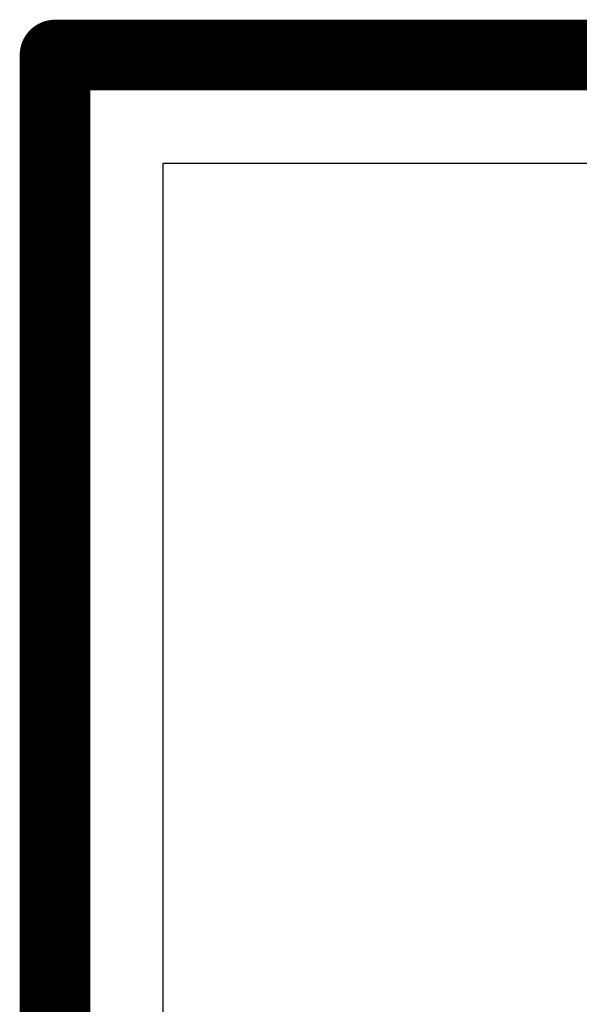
# Model space of a CAD drawing. Header units: inches. Extents: x -0.05 to 7.01, y -0.08 to 1.98.
# Tile 4 of 22: x -0.005 to 0.0741, y 0.7319 to 0.8711. Entities that reach past the tile are written whole.
import ezdxf

# ---------------------------------------------------------------- set-up
doc = ezdxf.new("R2010")
doc.units = ezdxf.units.IN
doc.header["$MEASUREMENT"] = 0
for name, color, linetype in [('Board Outline', 216, 'Continuous'), ('Bottom Layer', 5, 'Continuous'), ('Top Layer', 1, 'Continuous')]:
    doc.layers.add(name, color=color, linetype=linetype)

msp = doc.modelspace()

# ---------------------------------------------------------------- linework, layer by layer
at = {"layer": 'Board Outline', "const_width": 0.01}
for points in [[(0, 0.86614), (1.77165, 0.86614)], [(0, 0), (0, 0.86614)]]:
    msp.add_lwpolyline(points, dxfattribs=at)
at = {"layer": 'Board Outline', "const_width": 0.005}
msp.add_lwpolyline([(-0.0025, 0.86614, 1), (0.0025, 0.86614, 1)], format="xyb", close=True, dxfattribs=at)
msp.add_lwpolyline([(-0.0025, 0.86614, 1), (0.0025, 0.86614, 1)], format="xyb", close=True, dxfattribs=at)
at = {"layer": 'Bottom Layer'}
for p, q in [((0.01529, 0.56173), (0.01529, 0.85085)), ((0.01529, 0.85085), (0.54666, 0.85085))]:
    msp.add_line(p, q, dxfattribs=at)
at = {"layer": 'Top Layer'}
for p, q in [((0.01529, 0.56173), (0.01529, 0.85085)), ((0.01529, 0.85085), (0.54666, 0.85085))]:
    msp.add_line(p, q, dxfattribs=at)

doc.saveas('drawing.dxf')
